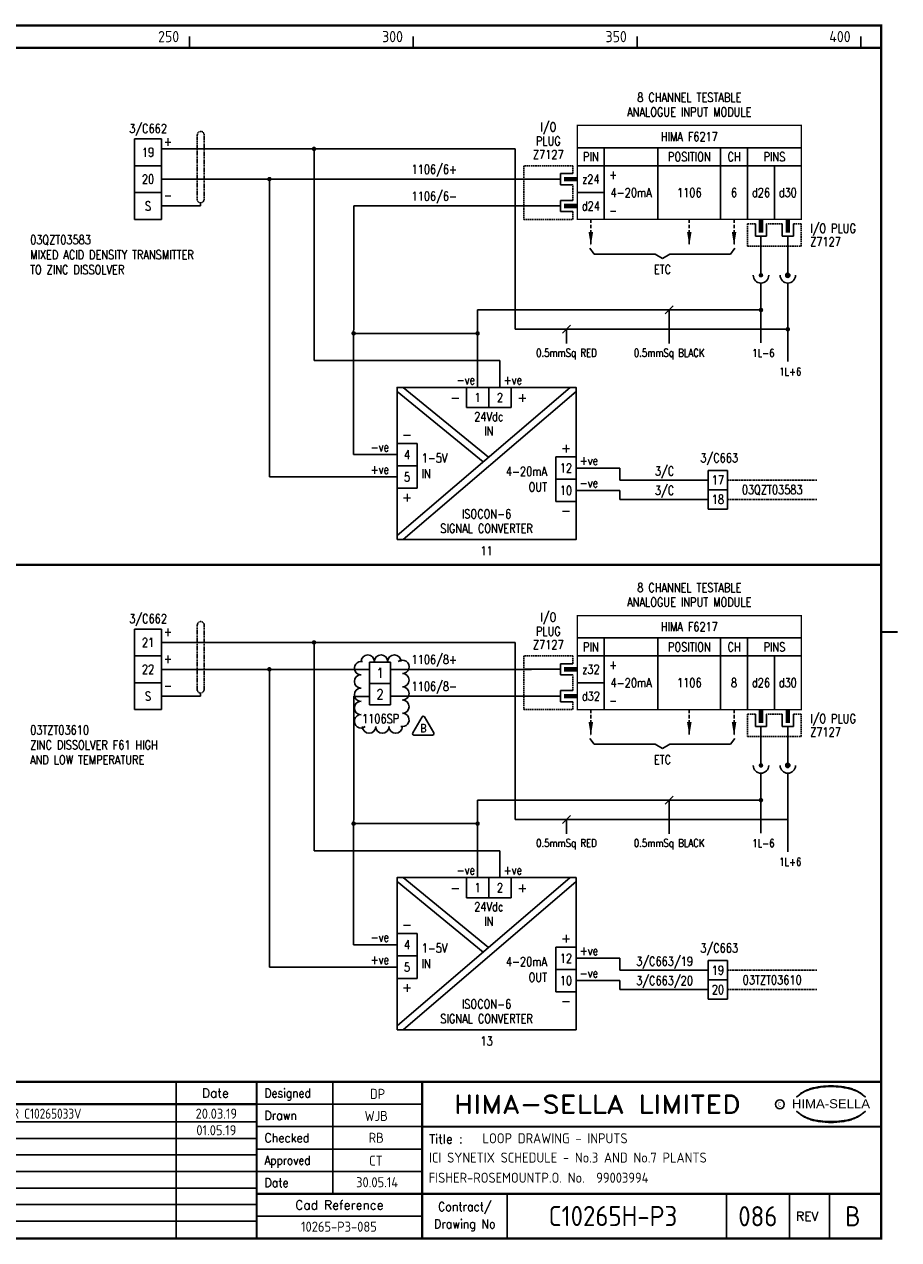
# Model space of a CAD drawing. Extents: x 14 to 408, y 0 to 275.
# Tile 2 of 2: x 213 to 408, y 0 to 272. Entities that reach past the tile are written whole.
import ezdxf
from ezdxf.enums import TextEntityAlignment as Align

# ---------------------------------------------------------------- set-up
doc = ezdxf.new("R2010")
doc.units = 0
doc.header["$LTSCALE"] = 0.25
doc.header["$MEASUREMENT"] = 0
doc.linetypes.add('HIDDEN', pattern=[0.375, 0.25, -0.125])
doc.linetypes.add('HIDDEN2', pattern=[4.7625, 3.175, -1.5875])
doc.layers.get('0').update_dxf_attribs({"color": 41, "linetype": 'CONTINUOUS'})
for name, color, linetype in [('00-DRG_FRAME', 12, 'CONTINUOUS'), ('01-DRAW', 7, 'CONTINUOUS'), ('02-TEXT', 2, 'CONTINUOUS'), ('051-TEXT', 2, 'CONTINUOUS'), ('DES', 2, 'CONTINUOUS'), ('DIM', 3, 'CONTINUOUS'), ('LAB', 2, 'CONTINUOUS'), ('RACK', 2, 'CONTINUOUS'), ('RECORD', 2, 'CONTINUOUS'), ('SLOT', 2, 'CONTINUOUS'), ('SNA', 2, 'CONTINUOUS'), ('TEXT', 2, 'CONTINUOUS'), ('TPOL', 3, 'CONTINUOUS'), ('XR_FUNCTION', 2, 'CONTINUOUS'), ('XR_MAIN', 2, 'CONTINUOUS')]:
    doc.layers.add(name, color=color, linetype=linetype)
doc.styles.add('ARIAL', font='arial.ttf', dxfattribs={"height": 2.5})
doc.styles.add('CROSSREF', font='romans.shx', dxfattribs={"width": 0.8, "height": 2})
doc.styles.add('FUNCTION', font='ROMANS.shx', dxfattribs={"width": 0.8, "height": 2.5})
doc.styles.add('ISO', font='iso.shx')
doc.styles.add('PINS', font='ROMANS.shx', dxfattribs={"width": 0.8, "height": 2.5})
doc.styles.add('RACK', font='ROMANS.shx', dxfattribs={"width": 0.8, "height": 2.5})
doc.styles.add('REFERENC', font='romans.shx', dxfattribs={"width": 0.8})
doc.styles.add('ROMAND', font='ROMAND')
doc.styles.add('ROMANS', font='romans.shx', dxfattribs={"width": 0.8, "height": 2.5})
doc.styles.add('SLOT', font='romans.shx', dxfattribs={"width": 0.8, "height": 2})
doc.styles.add('SYMBOL', font='ROMANS.shx', dxfattribs={"width": 0.8, "height": 20})

# ---------------------------------------------------------------- blocks, each defined once
blk = doc.blocks.new('A3-REVA')
at = {"layer": '051-TEXT', "style": 'ISO'}
for tag, p in [('DESIGNED', (292.01, 31.7)), ('A', (117.73, 27.28)), ('DES', (127.73, 27.28)), ('DRN', (137.73, 27.28)), ('CHKD', (147.73, 27.28)), ('APPD', (157.73, 27.28)), ('DATE', (256, 27.28)), ('DRAWN', (291.72, 26.77)), ('CHECKED', (291.72, 21.89)), ('APPD', (291.65, 16.79)), ('DATE', (291.92, 11.96))]:
    blk.add_attdef(tag, text='', height=2.25, dxfattribs=at).set_placement(p, align=Align.CENTER)
blk.add_attdef('DESCRIPTION', (165.03, 27.28), '', height=2.25, dxfattribs=at)
blk = doc.blocks.new('A3-TITLE')
at = {"layer": '051-TEXT', "style": 'ISO'}
blk.add_attdef('TITLE_1', (315.46, 21.78), '', height=2.25, dxfattribs=at)
for tag, p in [('DRGNO', (376.96, 3.24)), ('REV.', (398.2, 3.24))]:
    blk.add_attdef(tag, text='', height=4.5, dxfattribs=at).set_placement(p, align=Align.CENTER)
blk = doc.blocks.new('A3-CONTRACT')
at = {"layer": '051-TEXT', "color": 41, "style": 'ISO'}
for tag, height, p in [('SCALE', 2.25, (106.71, 31.82)), ('DIMS', 2.25, (106.71, 26.8)), ('CONTRACT', 4.5, (344.94, 3.1)), ('CAD-REF', 2.25, (283.73, 1.84))]:
    blk.add_attdef(tag, text='', height=height, dxfattribs=at).set_placement(p, align=Align.CENTER)
for tag, p in [('TITLE_2', (303.86, 17.28)), ('TITLE_3', (303.79, 12.78))]:
    blk.add_attdef(tag, p, '', height=2.25, dxfattribs=at)
blk = doc.blocks.new('F6217-6V')
for p, q in [((50, 7), (0, 7)), ((6, 7), (6, -9)), ((18, 7), (18, -9)), ((32, 7), (32, -9)), ((38, 7), (38, -9)), ((50, 3), (0, 3)), ((44, 3), (44, -9)), ((-3.75, 0), (-12, 0)), ((-3.75, 1.25), (-3.75, -1.25)), ((-1, 1.25), (-3.75, 1.25)), ((-3.75, -1.25), (-1, -1.25)), ((-3.75, -4.75), (-3.75, -7.25)), ((-1, -4.75), (-3.75, -4.75)), ((6, -3), (0, -3)), ((-3.75, -6), (-12, -6)), ((-3.75, -7.25), (-1, -7.25)), ((39.75, -10), (39.75, -12.75)), ((42.25, -12.75), (42.25, -10)), ((45.75, -10), (45.75, -12.75)), ((48.25, -12.75), (48.25, -10)), ((39.75, -12.75), (42.25, -12.75)), ((41, -12.75), (41, -15)), ((45.75, -12.75), (48.25, -12.75)), ((47, -12.75), (47, -15))]:
    blk.add_line(p, q)
at = {"const_width": 0.3}
blk.add_lwpolyline([(50, -9), (0, -9), (0, 12), (50, 12)], close=True, dxfattribs=at)
at = {"color": 3, "linetype": 'HIDDEN2', "ltscale": 0.4}
for points in [[(-1, 1.25), (-1, 3), (-12, 3), (-12, -9), (-1, -9), (-1, -7.25)], [(-1, -4.75), (-1, -1.25)], [(39.75, -10), (38, -10), (38, -15), (50, -15), (50, -10), (48.25, -10)], [(45.75, -10), (42.25, -10)]]:
    blk.add_lwpolyline(points, dxfattribs=at)
blk.add_lwpolyline([(-3, 0, 1, 1, 0), (0, 0, 0.5, 0.5, 0)], format="xyseb")
at = {"const_width": 1}
for points in [[(-3, -6), (0, -6)], [(41, -12), (41, -9)], [(47, -12), (47, -9)]]:
    blk.add_lwpolyline(points, dxfattribs=at)
at = {"layer": 'DES', "style": 'PINS', "width": 0.8, "flags": 1}
blk.add_attdef('DES1', (53, 6), '', height=1.5, dxfattribs=at)
at = {"layer": 'LAB', "style": 'PINS', "width": 0.8, "flags": 1}
blk.add_attdef('LAB1', text='', height=1.5, dxfattribs=at).set_placement((53, -5.5), align=Align.MIDDLE_LEFT)
at = {"layer": 'RACK', "style": 'RACK', "width": 0.8}
blk.add_attdef('SLOT', text='', height=2, dxfattribs=at).set_placement((25, -3), align=Align.MIDDLE)
at = {"layer": 'SLOT', "style": 'SLOT', "width": 0.8}
blk.add_attdef('ADD1', text='', height=2, dxfattribs=at).set_placement((35, -3), align=Align.MIDDLE)
at = {"layer": 'SNA', "style": 'SYMBOL', "width": 0.8, "flags": 1}
blk.add_attdef('SNA', (53, 0), '', height=1.5, dxfattribs=at)
at = {"layer": 'TEXT', "style": 'ROMANS', "width": 0.8}
for s, p in [('8 CHANNEL TESTABLE', (25, 17.25)), ('ANALOGUE INPUT MODULE', (25, 14))]:
    blk.add_text(s, height=2, dxfattribs=at).set_placement(p, align=Align.CENTER)
for s, p in [('I/O', (-6.5, 11.5)), ('PLUG', (-6.5, 8.5)), ('HIMA F6217', (25, 9.5)), ('Z7127', (-6.5, 5.5)), ('PIN', (3, 5)), ('POSITION', (25, 5)), ('CH', (35, 5)), ('PINS', (44, 5)), ('z24', (3, 0)), ('+', (8, 1)), ('d26', (41, -3)), ('d30', (47, -3)), ('d24', (3, -6)), ('-', (8, -7))]:
    blk.add_text(s, height=2, dxfattribs=at).set_placement(p, align=Align.MIDDLE)
for s, p in [('I/O PLUG', (52, -11)), ('Z7127', (52, -14))]:
    blk.add_text(s, height=2, dxfattribs=at).set_placement(p, align=Align.MIDDLE_LEFT)
at = {"layer": 'TEXT', "style": 'RACK', "width": 0.8}
blk.add_attdef('SIGNAL', text='', height=2, dxfattribs=at).set_placement((12, -3), align=Align.MIDDLE)
at = {"layer": 'TPOL', "style": 'PINS', "width": 0.8, "flags": 1}
for tag, p in [('CN2', (-12, 0)), ('CN3', (-12, -6))]:
    blk.add_attdef(tag, text='', height=1, dxfattribs=at).set_placement(p, align=Align.MIDDLE_LEFT)
at = {"layer": 'TPOL', "color": 2, "style": 'PINS', "width": 0.8}
blk.add_attdef('CN1', text='', height=2, dxfattribs=at).set_placement((3, 0), align=Align.MIDDLE)
at = {"layer": 'TPOL', "style": 'PINS', "width": 0.8, "flags": 1}
for tag, p in [('CN4', (41, -15)), ('CN5', (47, -15))]:
    blk.add_attdef(tag, text='', height=1, dxfattribs=at).set_placement(p, align=Align.BOTTOM_CENTER)
at = {"layer": 'XR_FUNCTION', "style": 'FUNCTION', "width": 0.8, "flags": 1}
blk.add_attdef('XR_FUNCTION', (53, 2), '', height=1.5, dxfattribs=at)
at = {"layer": 'XR_MAIN', "style": 'CROSSREF', "width": 0.8, "flags": 1}
blk.add_attdef('XR_MAIN', (53, -4), '', height=1.5, dxfattribs=at)
blk = doc.blocks.new('ISOCON6B')
for p, q in [((-17, -33.1), (21.65, 0)), ((3.43, -15.6), (-15.65, 0)), ((-1.5, 0), (-1.5, -4.5)), ((3.5, -4.5), (3.5, 0)), ((8.5, -4.5), (8.5, 0)), ((2.23, -16.63), (-17, -0.9)), ((-15.65, -34), (23, -0.9)), ((-1.5, -4.5), (8.5, -4.5)), ((-12.5, -12.5), (-17, -12.5)), ((-12.5, -12.5), (-12.5, -22.5)), ((23, -15.5), (18.5, -15.5)), ((18.5, -15.5), (18.5, -25.5)), ((-12.5, -17.5), (-17, -17.5)), ((23, -20.5), (18.5, -20.5)), ((-12.5, -22.5), (-17, -22.5)), ((23, -25.5), (18.5, -25.5))]:
    blk.add_line(p, q)
blk.add_lwpolyline([(-17, -34), (23, -34), (23, 0), (-17, 0)], close=True)
at = {"layer": 'RECORD', "style": 'REFERENC', "width": 0.8}
blk.add_attdef('RECORD', text='', height=2, dxfattribs=at).set_placement((3, -28.25), align=Align.MIDDLE)
at = {"layer": 'SNA', "style": 'SYMBOL', "width": 0.8}
blk.add_attdef('SNA', text='', height=2, dxfattribs=at).set_placement((3, -36.5), align=Align.MIDDLE)
at = {"layer": 'TEXT', "color": 3, "style": 'ROMANS'}
for s, p in [('-', (-4, -2.25)), ('+', (11, -2.25)), ('-', (-14.75, -10.5)), ('+', (20.75, -13.5)), ('+', (-14.75, -24.5)), ('-', (20.75, -27.5))]:
    blk.add_text(s, height=2, dxfattribs=at).set_placement(p, align=Align.MIDDLE)
at = {"layer": 'TEXT', "style": 'ROMANS', "width": 0.8}
for s, p in [('24Vdc', (3.5, -6.5)), ('IN', (3.5, -9.75)), ('SIGNAL CONVERTER', (3, -31.5))]:
    blk.add_text(s, height=2, dxfattribs=at).set_placement(p, align=Align.MIDDLE)
for s, p in [('1-5V', (-11.5, -15.75)), ('IN', (-11.5, -19.25))]:
    blk.add_text(s, height=2, dxfattribs=at).set_placement(p, align=Align.MIDDLE_LEFT)
for s, p in [('4-20mA', (16.5, -18.75)), ('OUT', (16.5, -22.25))]:
    blk.add_text(s, height=2, dxfattribs=at).set_placement(p, align=Align.MIDDLE_RIGHT)
at = {"layer": 'TPOL', "color": 2, "style": 'PINS', "width": 0.8}
for tag, p in [('CN1', (1, -2.25)), ('CN2', (6, -2.25)), ('CN3', (-14.75, -15)), ('CN4', (-14.75, -20)), ('CN5', (20.75, -18)), ('CN6', (20.75, -23))]:
    blk.add_attdef(tag, text='', height=2, dxfattribs=at).set_placement(p, align=Align.MIDDLE)
blk = doc.blocks.new('F6217-8V')
for p, q in [((50, 7), (0, 7)), ((6, 7), (6, -9)), ((18, 7), (18, -9)), ((32, 7), (32, -9)), ((38, 7), (38, -9)), ((50, 3), (0, 3)), ((44, 3), (44, -9)), ((-3.75, 0), (-12, 0)), ((-3.75, 1.25), (-3.75, -1.25)), ((-1, 1.25), (-3.75, 1.25)), ((-3.75, -1.25), (-1, -1.25)), ((-3.75, -4.75), (-3.75, -7.25)), ((-1, -4.75), (-3.75, -4.75)), ((6, -3), (0, -3)), ((-3.75, -6), (-12, -6)), ((-3.75, -7.25), (-1, -7.25)), ((39.75, -10), (39.75, -12.75)), ((42.25, -12.75), (42.25, -10)), ((45.75, -10), (45.75, -12.75)), ((48.25, -12.75), (48.25, -10)), ((39.75, -12.75), (42.25, -12.75)), ((41, -12.75), (41, -15)), ((45.75, -12.75), (48.25, -12.75)), ((47, -12.75), (47, -15))]:
    blk.add_line(p, q)
at = {"const_width": 0.3}
blk.add_lwpolyline([(50, -9), (0, -9), (0, 12), (50, 12)], close=True, dxfattribs=at)
at = {"color": 3, "linetype": 'HIDDEN2', "ltscale": 0.4}
for points in [[(-1, 1.25), (-1, 3), (-12, 3), (-12, -9), (-1, -9), (-1, -7.25)], [(-1, -4.75), (-1, -1.25)], [(39.75, -10), (38, -10), (38, -15), (50, -15), (50, -10), (48.25, -10)], [(45.75, -10), (42.25, -10)]]:
    blk.add_lwpolyline(points, dxfattribs=at)
blk.add_lwpolyline([(-3, 0, 1, 1, 0), (0, 0, 0.5, 0.5, 0)], format="xyseb")
at = {"const_width": 1}
for points in [[(-3, -6), (0, -6)], [(41, -12), (41, -9)], [(47, -12), (47, -9)]]:
    blk.add_lwpolyline(points, dxfattribs=at)
at = {"layer": 'DES', "style": 'PINS', "width": 0.8, "flags": 1}
blk.add_attdef('DES1', (53, 6), '', height=1.5, dxfattribs=at)
at = {"layer": 'LAB', "style": 'PINS', "width": 0.8, "flags": 1}
blk.add_attdef('LAB1', text='', height=1.5, dxfattribs=at).set_placement((53, -5.5), align=Align.MIDDLE_LEFT)
at = {"layer": 'RACK', "style": 'RACK', "width": 0.8}
blk.add_attdef('SLOT', text='', height=2, dxfattribs=at).set_placement((25, -3), align=Align.MIDDLE)
at = {"layer": 'SLOT', "style": 'SLOT', "width": 0.8}
blk.add_attdef('ADD1', text='', height=2, dxfattribs=at).set_placement((35, -3), align=Align.MIDDLE)
at = {"layer": 'SNA', "style": 'SYMBOL', "width": 0.8, "flags": 1}
blk.add_attdef('SNA', (53, 0), '', height=1.5, dxfattribs=at)
at = {"layer": 'TEXT', "style": 'ROMANS', "width": 0.8}
for s, p in [('8 CHANNEL TESTABLE', (25, 17.25)), ('ANALOGUE INPUT MODULE', (25, 14))]:
    blk.add_text(s, height=2, dxfattribs=at).set_placement(p, align=Align.CENTER)
for s, p in [('I/O', (-6.5, 11.5)), ('PLUG', (-6.5, 8.5)), ('HIMA F6217', (25, 9.5)), ('Z7127', (-6.5, 5.5)), ('PIN', (3, 5)), ('POSITION', (25, 5)), ('CH', (35, 5)), ('PINS', (44, 5)), ('z32', (3, 0)), ('+', (8, 1)), ('d26', (41, -3)), ('d30', (47, -3)), ('d32', (3, -6)), ('-', (8, -7))]:
    blk.add_text(s, height=2, dxfattribs=at).set_placement(p, align=Align.MIDDLE)
for s, p in [('I/O PLUG', (52, -11)), ('Z7127', (52, -14))]:
    blk.add_text(s, height=2, dxfattribs=at).set_placement(p, align=Align.MIDDLE_LEFT)
at = {"layer": 'TEXT', "style": 'RACK', "width": 0.8}
blk.add_attdef('SIGNAL', text='', height=2, dxfattribs=at).set_placement((12, -3), align=Align.MIDDLE)
at = {"layer": 'TPOL', "style": 'PINS', "width": 0.8, "flags": 1}
for tag, p in [('CN2', (-12, 0)), ('CN3', (-12, -6))]:
    blk.add_attdef(tag, text='', height=1, dxfattribs=at).set_placement(p, align=Align.MIDDLE_LEFT)
at = {"layer": 'TPOL', "color": 2, "style": 'PINS', "width": 0.8}
blk.add_attdef('CN1', text='', height=2, dxfattribs=at).set_placement((3, 0), align=Align.MIDDLE)
at = {"layer": 'TPOL', "style": 'PINS', "width": 0.8, "flags": 1}
for tag, p in [('CN4', (41, -15)), ('CN5', (47, -15))]:
    blk.add_attdef(tag, text='', height=1, dxfattribs=at).set_placement(p, align=Align.BOTTOM_CENTER)
at = {"layer": 'XR_FUNCTION', "style": 'FUNCTION', "width": 0.8, "flags": 1}
blk.add_attdef('XR_FUNCTION', (53, 2), '', height=1.5, dxfattribs=at)
at = {"layer": 'XR_MAIN', "style": 'CROSSREF', "width": 0.8, "flags": 1}
blk.add_attdef('XR_MAIN', (53, -4), '', height=1.5, dxfattribs=at)
blk = doc.blocks.new('TRI-A')
at = {"layer": '01-DRAW'}
blk.add_lwpolyline([(-0.26, 2.55), (-2.34, -1.05, 0.57735), (-2.08, -1.5), (2.08, -1.5, 0.57735), (2.34, -1.05), (0.26, 2.55, 0.57735)], format="xyb", close=True, dxfattribs=at)
at = {"layer": '02-TEXT', "color": 2, "style": 'ROMANS', "width": 0.8}
blk.add_text('B', height=1.8, dxfattribs=at).set_placement((0, 0), align=Align.MIDDLE)
blk = doc.blocks.new('*U16')
at = {"layer": '01-DRAW', "color": 0, "linetype": 'ByBlock', "lineweight": -2, "transparency": 16777216}
for centre, start, end in [((-3.11, 7.25), 0, 180), ((-0.15, 7.25), 0, 180), ((2.82, 7.25), 0, 180), ((-4.61, 5.78), 77.5256, 270), ((4.61, 6.08), 270, 128.7027), ((-4.61, 2.82), 90, 270), ((4.61, 3.11), 270, 90), ((-4.61, -0.15), 90, 270), ((4.61, 0.15), 270, 90), ((-4.61, -3.11), 90, 270), ((4.61, -2.82), 270, 90), ((-4.61, -6.08), 90, 308.7027), ((4.61, -5.78), 257.5256, 90), ((-2.82, -7.25), 180, 0), ((0.15, -7.25), 180, 0), ((3.11, -7.25), 180, 0)]:
    blk.add_arc(centre, 1.5, start, end, dxfattribs=at)

msp = doc.modelspace()

# ---------------------------------------------------------------- linework, layer by layer
at = {"layer": '00-DRG_FRAME'}
for p, q in [((250, 266.5), (250, 269)), ((300, 266.5), (300, 269)), ((350, 266.5), (350, 269)), ((400, 266.5), (400, 269)), ((247, 35.5), (247, 0.5)), ((282, 35.5), (282, 10.5)), ((265, 30.5), (302, 30.5)), ((265, 26.59), (112.7, 26.59)), ((302, 25.5), (265, 25.5)), ((265, 22.89), (112.7, 22.89)), ((265, 19.19), (112.7, 19.19)), ((265, 20.5), (302, 20.5)), ((265, 15.49), (112.7, 15.49)), ((302, 15.5), (265, 15.5)), ((265, 11.79), (112.7, 11.79)), ((321, 10.5), (321, 0.5)), ((370, 10.5), (370, 0.5)), ((384, 0.5), (384, 10.5)), ((393, 10.5), (393, 0.5)), ((265, 8.09), (112.7, 8.09)), ((302, 5.5), (265, 5.5)), ((265, 4.39), (112.7, 4.39))]:
    msp.add_line(p, q, dxfattribs=at)
at = {"layer": '00-DRG_FRAME', "const_width": 0.5}
msp.add_lwpolyline([(14.5, 0.5), (404.5, 0.5), (404.5, 271.5), (14.5, 271.5)], close=True, dxfattribs=at)
for points in [[(14.5, 266.5), (404.5, 266.5)], [(14.5, 151), (404.5, 151)], [(404.5, 136), (408.18, 136)], [(404.5, 35.5), (14.5, 35.5)], [(265, 35.5), (265, 0.5)], [(302, 0.5), (302, 35.5)], [(265, 30.5), (72.5, 30.5)], [(404.5, 25.5), (302, 25.5)], [(265, 10.5), (404.5, 10.5)]]:
    msp.add_lwpolyline(points, dxfattribs=at)
at = {"layer": '00-DRG_FRAME', "color": 3}
msp.add_circle((381.88, 30.5), 1, dxfattribs=at)
for centre, radius, start, end in [((390.6, 26.83), 7.24, 106.0532, 133.5024), ((390.11, 28.1), 5.98, 122.244, 131.6154), ((389.75, 28.78), 5.21, 111.8206, 122.8668), ((391.78, 24.7), 9.76, 107.5931, 113.9452), ((393.1, 18.5), 15.94, 89.2698, 106.3911), ((392.1, 23.52), 10.99, 96.0146, 107.3203), ((393.29, 16.31), 18.28, 92.8917, 97.3734), ((393.24, 18.86), 15.73, 89.7805, 93.1738), ((393.36, 18.86), 15.73, 86.8262, 90.2195), ((393.51, 18.5), 15.94, 73.6089, 90.7302), ((393.31, 16.31), 18.28, 82.6266, 87.1083), ((394.51, 23.52), 10.99, 72.6797, 83.9854), ((394.83, 24.7), 9.76, 66.0548, 72.4069), ((396, 26.83), 7.24, 46.4976, 73.9468), ((396.85, 28.78), 5.21, 57.1332, 68.1794), ((396.49, 28.1), 5.98, 48.3846, 57.756), ((390.88, 27.01), 7.3, 130.419, 136.057), ((395.73, 27.01), 7.3, 43.943, 49.581), ((390.88, 34.04), 7.3, 223.943, 229.581), ((390.6, 34.23), 7.24, 226.4976, 253.9468), ((390.11, 32.96), 5.98, 228.3846, 237.756), ((389.75, 32.28), 5.21, 237.1332, 248.1794), ((391.78, 36.36), 9.76, 246.0548, 252.4069), ((393.1, 42.56), 15.94, 253.6089, 270.7302), ((393.51, 42.56), 15.94, 269.2698, 286.3911), ((394.83, 36.36), 9.76, 287.5931, 293.9452), ((396, 34.23), 7.24, 286.0532, 313.5024), ((396.85, 32.28), 5.21, 291.8206, 302.8668), ((396.49, 32.96), 5.98, 302.244, 311.6154), ((395.73, 34.04), 7.3, 310.419, 316.057), ((392.1, 37.54), 10.99, 252.6797, 263.9854), ((393.29, 44.75), 18.28, 262.6266, 267.1083), ((393.24, 42.19), 15.73, 266.8262, 270.2195), ((393.36, 42.19), 15.73, 269.7805, 273.1738), ((393.31, 44.75), 18.28, 272.8917, 277.3734), ((394.51, 37.54), 10.99, 276.0146, 287.3203)]:
    msp.add_arc(centre, radius, start, end, dxfattribs=at)
at = {"layer": '01-DRAW'}
for p, q in [((237.75, 246.17), (243.75, 246.17)), ((237.75, 240.17), (237.75, 246.17)), ((243.75, 246.17), (243.75, 240.17)), ((243.75, 243.92), (322.72, 243.92)), ((277.82, 196.64), (277.82, 243.92)), ((322.72, 243.92), (322.72, 203.62)), ((237.75, 234.17), (237.75, 240.17)), ((243.75, 240.17), (237.75, 240.17)), ((243.75, 240.17), (243.75, 234.17)), ((324.66, 237.17), (243.75, 237.17)), ((267.85, 170.63), (267.85, 237.17)), ((242.07, 234.17), (237.75, 234.17)), ((237.75, 234.17), (243.75, 234.17)), ((237.75, 234.17), (237.75, 228.17)), ((243.75, 234.17), (243.75, 228.17)), ((286.7, 231.17), (286.65, 175.63)), ((324.66, 231.17), (286.7, 231.17)), ((243.75, 228.17), (237.75, 228.17)), ((339.46, 221.73), (340.43, 220.43)), ((340.43, 220.43), (354.04, 220.43)), ((354.04, 220.43), (355.66, 219.46)), ((357.28, 220.43), (355.66, 219.46)), ((370.89, 220.43), (357.28, 220.43)), ((371.86, 221.73), (370.89, 220.43)), ((377.66, 222.17), (377.66, 215.69)), ((383.66, 222.17), (383.66, 215.69)), ((383.66, 222.17), (383.66, 215.69)), ((377.66, 213.96), (377.66, 200.56)), ((383.66, 213.96), (383.66, 196.41)), ((383.66, 213.96), (383.66, 196.41)), ((377.66, 207.94), (314.36, 207.94)), ((314.36, 207.94), (314.36, 190.63)), ((286.67, 202.7), (314.36, 202.7)), ((383.66, 203.62), (322.72, 203.62)), ((319.36, 196.64), (277.82, 196.64)), ((319.36, 190.63), (319.36, 196.64)), ((311.86, 190.63), (316.86, 190.63)), ((316.86, 190.63), (321.86, 190.63)), ((286.65, 175.63), (296.36, 175.63)), ((346.17, 172.63), (336.36, 172.63)), ((346.17, 172.63), (346.17, 169.95)), ((365.89, 172.11), (365.89, 163.47)), ((365.89, 172.11), (370.21, 172.11)), ((365.89, 172.11), (370.21, 172.11)), ((370.21, 172.11), (370.21, 163.47)), ((296.36, 170.63), (267.85, 170.63)), ((336.36, 170.13), (336.36, 165.13)), ((365.89, 169.95), (346.17, 169.95)), ((346.17, 167.63), (336.36, 167.63)), ((346.17, 167.63), (346.17, 165.63)), ((346.17, 165.63), (365.89, 165.63)), ((365.89, 167.79), (370.21, 167.79)), ((365.89, 163.47), (370.21, 163.47)), ((237.75, 136.67), (243.75, 136.67)), ((237.75, 130.67), (237.75, 136.67)), ((243.75, 136.67), (243.75, 130.67)), ((322.72, 133.67), (243.75, 133.67)), ((277.82, 87.14), (277.82, 133.67)), ((322.72, 133.67), (322.72, 94.12)), ((237.75, 130.67), (243.75, 130.67)), ((237.75, 124.67), (237.75, 130.67)), ((237.75, 124.67), (237.75, 130.67)), ((243.75, 130.67), (237.75, 130.67)), ((243.75, 130.67), (243.75, 124.67)), ((243.75, 130.67), (243.75, 124.67)), ((267.85, 61.13), (267.85, 127.67)), ((290.18, 129.24), (290.18, 119.74)), ((290.18, 129.24), (294.94, 129.24)), ((290.18, 129.24), (294.94, 129.24)), ((294.94, 129.24), (294.94, 119.74)), ((237.75, 118.67), (237.75, 124.67)), ((243.75, 124.67), (237.75, 124.67)), ((242.07, 124.67), (237.75, 124.67)), ((237.75, 124.67), (243.75, 124.67)), ((237.75, 124.67), (237.75, 118.67)), ((243.75, 124.67), (243.75, 118.67)), ((243.75, 124.67), (243.75, 118.67)), ((290.18, 124.49), (294.94, 124.49)), ((286.7, 121.67), (286.65, 66.13)), ((290.18, 119.74), (294.94, 119.74)), ((242.07, 118.67), (237.75, 118.67)), ((237.75, 118.67), (243.75, 118.67)), ((243.75, 118.67), (237.75, 118.67)), ((339.46, 112.23), (340.43, 110.93)), ((371.86, 112.23), (370.89, 110.93)), ((377.66, 112.67), (377.66, 106.19)), ((383.66, 112.67), (383.66, 106.19)), ((383.66, 112.67), (383.66, 106.19)), ((340.43, 110.93), (354.04, 110.93)), ((354.04, 110.93), (355.66, 109.96)), ((357.28, 110.93), (355.66, 109.96)), ((370.89, 110.93), (357.28, 110.93)), ((377.66, 104.46), (377.66, 91.06)), ((383.66, 104.46), (383.66, 86.91)), ((383.66, 104.46), (383.66, 86.91)), ((377.66, 98.44), (314.36, 98.44)), ((314.36, 98.44), (314.36, 81.13)), ((286.67, 93.2), (314.36, 93.2)), ((383.66, 94.12), (322.72, 94.12)), ((319.36, 87.14), (277.82, 87.14)), ((319.36, 81.13), (319.36, 87.14)), ((311.86, 81.13), (316.86, 81.13)), ((316.86, 81.13), (321.86, 81.13)), ((286.65, 66.13), (296.36, 66.13)), ((346.17, 63.13), (336.36, 63.13)), ((346.17, 63.13), (346.17, 60.45)), ((365.89, 62.61), (365.89, 53.97)), ((365.89, 62.61), (370.21, 62.61)), ((365.89, 62.61), (370.21, 62.61)), ((370.21, 62.61), (370.21, 53.97)), ((296.36, 61.13), (267.85, 61.13)), ((336.36, 60.63), (336.36, 55.63)), ((365.89, 60.45), (346.17, 60.45)), ((346.17, 58.13), (336.36, 58.13)), ((346.17, 58.13), (346.17, 56.13)), ((365.89, 58.29), (370.21, 58.29)), ((346.17, 56.13), (365.89, 56.13)), ((365.89, 53.97), (370.21, 53.97))]:
    msp.add_line(p, q, dxfattribs=at)
at = {"layer": '01-DRAW', "color": 3}
for p, q in [((243.75, 231.17), (252.49, 231.17)), ((252.49, 231.17), (252.49, 231.86)), ((252.49, 121.67), (252.49, 122.36)), ((243.75, 121.67), (252.49, 121.67))]:
    msp.add_line(p, q, dxfattribs=at)
at = {"layer": '01-DRAW', "linetype": 'HIDDEN2'}
for p, q in [((339.66, 228.17), (339.66, 222.34)), ((361.66, 228.17), (361.66, 222.34)), ((371.66, 228.17), (371.66, 222.34)), ((339.66, 118.67), (339.66, 112.84)), ((361.66, 118.67), (361.66, 112.84)), ((371.66, 118.67), (371.66, 112.84))]:
    msp.add_line(p, q, dxfattribs=at)
at = {"layer": '01-DRAW', "linetype": 'HIDDEN'}
for p, q in [((370.21, 169.95), (390.14, 169.95)), ((370.21, 165.63), (390.14, 165.63)), ((370.21, 60.45), (390.14, 60.45)), ((370.21, 56.13), (390.14, 56.13))]:
    msp.add_line(p, q, dxfattribs=at)
at = {"layer": '01-DRAW', "color": 0}
for p, q in [((267.94, 127.66), (243.75, 127.66)), ((267.9, 127.64), (290.11, 127.64)), ((326.42, 127.64), (295.04, 127.64)), ((286.72, 121.62), (290.11, 121.62)), ((324.8, 121.64), (294.95, 121.64))]:
    msp.add_line(p, q, dxfattribs=at)
at = {"layer": '01-DRAW', "const_width": 0.5}
for points in [[(277.57, 243.92, 1), (278.07, 243.92, 1)], [(267.6, 237.17, 1), (268.1, 237.17, 1)], [(377.41, 215.69, 1), (377.91, 215.69, 1)], [(383.41, 215.69, 1), (383.91, 215.69, 1)], [(377.41, 207.94, 1), (377.91, 207.94, 1)], [(383.41, 203.62, 1), (383.91, 203.62, 1)], [(286.42, 202.7, 1), (286.92, 202.7, 1)], [(314.11, 202.7, 1), (314.61, 202.7, 1)], [(277.57, 133.67, 1), (278.07, 133.67, 1)], [(267.6, 127.67, 1), (268.1, 127.67, 1)], [(377.41, 106.19, 1), (377.91, 106.19, 1)], [(383.41, 106.19, 1), (383.91, 106.19, 1)], [(377.41, 98.44, 1), (377.91, 98.44, 1)], [(286.42, 93.2, 1), (286.92, 93.2, 1)], [(314.11, 93.2, 1), (314.61, 93.2, 1)]]:
    msp.add_lwpolyline(points, format="xyb", close=True, dxfattribs=at)
at = {"layer": '01-DRAW'}
for centre, radius in [((383.66, 215.69), 0.475), ((383.66, 215.69), 0.389), ((383.66, 215.69), 0.302), ((383.66, 215.69), 0.216), ((383.66, 215.69), 0.13), ((383.66, 215.69), 0.0432), ((383.66, 106.19), 0.475), ((383.66, 106.19), 0.389), ((383.66, 106.19), 0.302), ((383.66, 106.19), 0.216), ((383.66, 106.19), 0.13), ((383.66, 106.19), 0.0432)]:
    msp.add_circle(centre, radius, dxfattribs=at)
for centre in [(377.66, 215.69), (383.66, 215.69), (383.66, 215.69), (377.66, 106.19), (383.66, 106.19), (383.66, 106.19)]:
    msp.add_arc(centre, 1.73, 180, 0, dxfattribs=at)
for points in [[(340.16, 225.36), (339.15, 225.36), (339.66, 222.34)], [(362.16, 225.36), (361.15, 225.36), (361.66, 222.34)], [(372.16, 225.36), (371.15, 225.36), (371.66, 222.34)], [(340.16, 115.86), (339.15, 115.86), (339.66, 112.84)], [(362.16, 115.86), (361.15, 115.86), (361.66, 112.84)], [(372.16, 115.86), (371.15, 115.86), (371.66, 112.84)]]:
    msp.add_solid(points, dxfattribs=at)
at = {"layer": 'DIM', "color": 3, "linetype": 'HIDDEN2', "ltscale": 0.3}
for p, q in [((251.75, 247.08), (251.74, 232.62)), ((253.25, 232.62), (253.26, 247.08)), ((251.75, 137.58), (251.74, 123.12)), ((253.25, 123.12), (253.26, 137.58))]:
    msp.add_line(p, q, dxfattribs=at)
at = {"layer": 'DIM'}
for p, q in [((356.26, 207.04), (358.06, 208.84)), ((357.16, 200.43), (357.16, 207.94)), ((333.31, 202.72), (335.11, 204.52)), ((334.21, 200.43), (334.21, 203.62)), ((356.26, 97.54), (358.06, 99.34)), ((357.16, 90.93), (357.16, 98.44)), ((333.31, 93.22), (335.11, 95.02)), ((334.21, 90.93), (334.21, 94.12))]:
    msp.add_line(p, q, dxfattribs=at)
at = {"layer": 'DIM', "color": 3, "linetype": 'HIDDEN2', "ltscale": 0.3}
for centre, start, end in [((252.51, 247.08), 0.5476, 179.4524), ((252.49, 232.62), 180, 0), ((252.51, 137.58), 0.5476, 179.4524), ((252.49, 123.12), 180, 0)]:
    msp.add_arc(centre, 0.756, start, end, dxfattribs=at)

# ---------------------------------------------------------------- block references
at = {"layer": '00-DRG_FRAME'}
for name, p, values in [('A3-CONTRACT', (-0.35, 0.19), {'TITLE_2': 'ICI SYNETIX SCHEDULE - No.3 AND No.7 PLANTS', 'TITLE_3': 'FISHER-ROSEMOUNTP.O. No.  99003994', 'CAD-REF': '10265-P3-085', 'CONTRACT': 'C10265H-P3', 'SCALE': 'N/A', 'DIMS': 'N/A'}), ('A3-TITLE', (0, 0), {'TITLE_1': 'LOOP DRAWING - INPUTS', 'DRGNO': '086', 'REV.': 'B'})]:
    msp.add_blockref(name, p, dxfattribs=at).add_auto_attribs(values)
ref = msp.add_blockref('A3-REVA', (0, 0), dxfattribs=at)
ref.add_attrib('A', 'A', dxfattribs={"layer": '051-TEXT', "height": 2.25, "style": 'ISO'}).set_placement((117.73, 27.28), align=Align.CENTER)
ref.add_attrib('DES', 'DP', dxfattribs={"layer": '051-TEXT', "height": 2.25, "style": 'ISO'}).set_placement((127.73, 27.28), align=Align.CENTER)
ref.add_attrib('DRN', 'HG', dxfattribs={"layer": '051-TEXT', "height": 2.25, "style": 'ISO'}).set_placement((137.73, 27.28), align=Align.CENTER)
ref.add_attrib('CHKD', 'SP', dxfattribs={"layer": '051-TEXT', "height": 2.25, "style": 'ISO'}).set_placement((147.73, 27.28), align=Align.CENTER)
ref.add_attrib('APPD', 'CW', dxfattribs={"layer": '051-TEXT', "height": 2.25, "style": 'ISO'}).set_placement((157.73, 27.28), align=Align.CENTER)
ref.add_attrib('DESCRIPTION', 'MODS TO 3 PLANT ESD SYSTEM AS PER C10265033V', (165.03, 27.28), dxfattribs={"layer": '051-TEXT', "height": 2.25, "style": 'ISO', "width": 0.9})
ref.add_attrib('DATE', '20.03.19', dxfattribs={"layer": '051-TEXT', "height": 2.25, "style": 'ISO'}).set_placement((256, 27.28), align=Align.CENTER)
ref.add_attrib('DESIGNED', 'DP', dxfattribs={"layer": '051-TEXT', "height": 2.25, "style": 'ISO'}).set_placement((292.01, 31.7), align=Align.CENTER)
ref.add_attrib('DRAWN', 'WJB', dxfattribs={"layer": '051-TEXT', "height": 2.25, "style": 'ISO'}).set_placement((291.72, 26.77), align=Align.CENTER)
ref.add_attrib('CHECKED', 'RB', dxfattribs={"layer": '051-TEXT', "height": 2.25, "style": 'ISO'}).set_placement((291.72, 21.89), align=Align.CENTER)
ref.add_attrib('APPD', 'CT', dxfattribs={"layer": '051-TEXT', "height": 2.25, "style": 'ISO'}).set_placement((291.65, 16.79), align=Align.CENTER)
ref.add_attrib('DATE', '30.05.14', dxfattribs={"layer": '051-TEXT', "height": 2.25, "style": 'ISO'}).set_placement((291.92, 11.96), align=Align.CENTER)
ref = msp.add_blockref('A3-REVA', (0, -3.7), dxfattribs=at)
ref.add_attrib('A', 'B', dxfattribs={"layer": '051-TEXT', "height": 2.25, "style": 'ISO'}).set_placement((117.73, 23.58), align=Align.CENTER)
ref.add_attrib('APPD', 'DP', dxfattribs={"layer": '051-TEXT', "height": 2.25, "style": 'ISO'}).set_placement((157.73, 23.58), align=Align.CENTER)
ref.add_attrib('DESCRIPTION', 'AS BUILT - C10265033V', (165.03, 23.58), dxfattribs={"layer": '051-TEXT', "height": 2.25, "style": 'ISO', "width": 0.9})
ref.add_attrib('DATE', '01.05.19', dxfattribs={"layer": '051-TEXT', "height": 2.25, "style": 'ISO'}).set_placement((256, 23.58), align=Align.CENTER)
at = {"layer": '01-DRAW'}
for name, p, values in [('F6217-6V', (336.66, 237.17), {'CN1': 'z24', 'ADD1': '6', 'SIGNAL': '4-20mA', 'SLOT': '1106'}), ('ISOCON6B', (313.36, 190.63), {'CN1': '1', 'CN2': '2', 'CN3': '4', 'CN4': '5', 'CN5': '12', 'CN6': '10', 'SNA': '11', 'RECORD': 'ISOCON-6'}), ('F6217-8V', (336.66, 127.67), {'CN1': 'z32', 'ADD1': '8', 'SIGNAL': '4-20mA', 'SLOT': '1106'}), ('ISOCON6B', (313.36, 81.13), {'CN1': '1', 'CN2': '2', 'CN3': '4', 'CN4': '5', 'CN5': '12', 'CN6': '10', 'SNA': '13', 'RECORD': 'ISOCON-6'})]:
    msp.add_blockref(name, p, dxfattribs=at).add_auto_attribs(values)
at = {"layer": '01-DRAW', "color": 6}
for name, p in [('*U16', (292.94, 122.13)), ('TRI-A', (302.23, 114.49))]:
    msp.add_blockref(name, p, dxfattribs=at)

# ---------------------------------------------------------------- texts
at = {"layer": '00-DRG_FRAME', "style": 'ISO'}
for s, p in [('250', (247.69, 267.75)), ('300', (297.69, 267.75)), ('350', (347.69, 267.75)), ('400', (397.69, 267.75))]:
    msp.add_text(s, height=2.5, dxfattribs=at).set_placement(p, align=Align.RIGHT)
at = {"layer": '00-DRG_FRAME', "color": 4, "style": 'ROMAND'}
msp.add_text('Date', height=2, dxfattribs=at).set_placement((255.79, 32), align=Align.CENTER)
for s, width, p in [('Designed', 0.87, (266.75, 32)), ('Drawn', 0.9, (266.75, 27)), ('Checked', 0.9, (266.75, 22)), ('Approved', 0.85, (266.75, 17)), ('Date', 0.9, (266.75, 12))]:
    msp.add_text(s, height=2, dxfattribs=dict(at, width=width)).set_placement(p)
at = {"layer": '00-DRG_FRAME', "style": 'ROMAND', "width": 1.15}
msp.add_text('HIMA-SELLA LIMITED', height=4, dxfattribs=at).set_placement((341.1, 30.5), align=Align.MIDDLE)
at = {"layer": '00-DRG_FRAME', "color": 3, "style": 'ISO', "width": 0.9}
msp.add_text('C', height=1, dxfattribs=at).set_placement((381.84, 30), align=Align.CENTER)
at = {"layer": '00-DRG_FRAME', "style": 'ARIAL', "width": 1.05}
msp.add_text('HIMA-SELLA', height=2, dxfattribs=at).set_placement((393.3, 29.63), align=Align.CENTER)
at = {"layer": '00-DRG_FRAME', "color": 4, "style": 'ROMAND'}
msp.add_text('Title :', height=2, dxfattribs=at).set_placement((303.5, 21.75))
for s, p in [('Cad Reference', (283.5, 8)), ('REV', (388, 5.5))]:
    msp.add_text(s, height=2, dxfattribs=at).set_placement(p, align=Align.MIDDLE)
at = {"layer": '00-DRG_FRAME', "color": 4, "style": 'ROMAND', "width": 0.9}
for s, p in [('Contract/', (311.5, 7.5)), ('Drawing No', (311.5, 3.5))]:
    msp.add_text(s, height=2, dxfattribs=at).set_placement(p, align=Align.MIDDLE)
at = {"layer": '01-DRAW', "style": 'ROMANS', "width": 0.8}
for s, p in [('+', (246.07, 244.57)), ('-', (246.07, 232.57)), ('-ve', (313.78, 191.31)), ('+ve', (324.29, 191.31)), ('-ve', (294.57, 176.31)), ('+ve', (341.29, 173.31)), ('+ve', (294.57, 171.31)), ('-ve', (341.29, 168.31)), ('+', (246.07, 135.07)), ('+', (246.07, 129.07)), ('-', (246.07, 123.07)), ('-ve', (313.78, 81.81)), ('+ve', (324.29, 81.81)), ('-ve', (294.57, 66.81)), ('+ve', (341.29, 63.81)), ('+ve', (294.57, 61.81)), ('-ve', (341.29, 58.81))]:
    msp.add_text(s, height=2, dxfattribs=at).set_placement(p, align=Align.RIGHT)
at = {"layer": '01-DRAW', "color": 2, "style": 'ROMANS', "width": 0.8}
for p in [(355.66, 216), (355.66, 106.5)]:
    msp.add_text('ETC', height=2, dxfattribs=at).set_placement(p, align=Align.CENTER)
at = {"layer": '01-DRAW', "style": 'ROMANS', "width": 0.8}
for s, p in [('1L-6', (375.71, 197.45)), ('1L+6', (381.71, 193.29)), ('1L-6', (375.71, 87.95)), ('1L+6', (381.71, 83.79)), ('1L+6', (381.71, 83.79))]:
    msp.add_text(s, height=1.75, dxfattribs=at).set_placement(p)
for s, p in [('3/C663', (368.33, 173.9)), ('3/C', (356.12, 170.95)), ('3/C', (356.12, 166.63)), ('3/C663', (368.33, 64.4)), ('3/C663/19', (356.12, 61.45)), ('3/C663/20', (356.12, 57.13))]:
    msp.add_text(s, height=2, dxfattribs=at).set_placement(p, align=Align.CENTER)
for s, height, p in [('17', 2, (368.05, 169.95)), ('18', 2, (368.05, 165.63)), ('1', 2.2, (292.56, 126.87)), ('2', 2.2, (292.56, 122.11)), ('19', 2, (368.05, 60.45)), ('20', 2, (368.05, 56.13))]:
    msp.add_text(s, height=height, dxfattribs=at).set_placement(p, align=Align.MIDDLE)
for s, p in [('03QZT03583', (380.17, 167.79)), ('03TZT03610', (380.17, 58.29))]:
    msp.add_text(s, height=2, dxfattribs=at).set_placement(p, align=Align.MIDDLE_CENTER)
at = {"layer": '01-DRAW', "char_height": 2, "attachment_point": 5, "style": 'ROMANS'}
for s, insert in [('19', (240.75, 243.17)), ('20', (240.75, 237.17)), ('S', (240.75, 231.17)), ('21', (240.75, 133.67)), ('22', (240.75, 127.67)), ('S', (240.75, 121.67))]:
    msp.add_mtext_dynamic_manual_height_columns(s, width=6, gutter_width=12.5, heights=[5.95], dxfattribs=dict(at, insert=insert))
at = {"layer": '051-TEXT', "style": 'ROMANS', "width": 0.8}
for s, p in [('3/C662', (240.75, 247.47)), ('1106/6+', (304.67, 238.36)), ('1106/6-', (304.67, 232.36)), ('3/C662', (240.75, 137.97)), ('1106/8+', (304.67, 128.86)), ('1106/8-', (304.67, 122.86)), ('1106SP', (292.7, 115.65))]:
    msp.add_text(s, height=2, dxfattribs=at).set_placement(p, align=Align.CENTER)
at = {"layer": 'DIM', "style": 'ROMANS', "width": 0.8}
for s, p in [('0.5mmSq RED', (334.21, 197.49)), ('0.5mmSq BLACK', (357.16, 197.49)), ('0.5mmSq RED', (334.21, 87.99)), ('0.5mmSq BLACK', (357.16, 87.99))]:
    msp.add_text(s, height=1.75, dxfattribs=at).set_placement(p, align=Align.CENTER)
at = {"layer": 'TEXT', "char_height": 2, "width": 47.7416, "attachment_point": 1, "style": 'ROMANS'}
for s, insert in [('03QZT03583\\PMIXED ACID DENSITY TRANSMITTER\\PTO ZINC DISSOLVER', (214.4, 224.61)), ('03TZT03610\\PZINC DISSOLVER F61 HIGH\\PAND LOW TEMPERATURE', (214.4, 115.11))]:
    msp.add_mtext(s, dxfattribs=dict(at, insert=insert))

doc.saveas('drawing.dxf')
